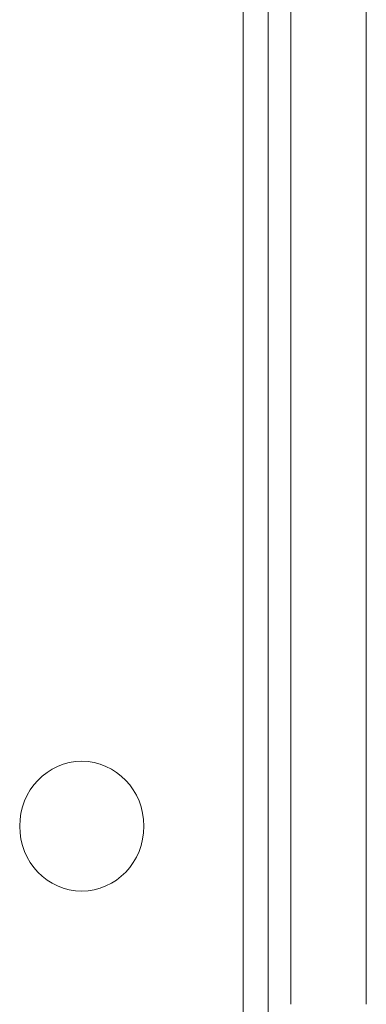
# Model space of a CAD drawing. Header units: millimetres. Extents: x -90830 to 24172, y -102460 to 73669.
# Tile 33 of 198: x -52530 to -52516, y 14500 to 14540. Entities that reach past the tile are written whole.
import ezdxf

# ---------------------------------------------------------------- set-up
doc = ezdxf.new("R2010")
doc.units = ezdxf.units.MM
doc.layers.add('at_Entity', color=253, linetype='Continuous', lineweight=9)

msp = doc.modelspace()

# ---------------------------------------------------------------- linework, layer by layer
at = {"layer": 'at_Entity'}
for p, q in [((-52520.885, 15938.759), (-52520.885, 14482.862)), ((-52519.854, 14598.284), (-52519.854, 14480.842)), ((-52518.906, 14499.575), (-52518.906, 14578.154)), ((-52515.78, 14499.575), (-52515.78, 14578.154))]:
    msp.add_line(p, q, dxfattribs=at)
msp.add_ellipse((-52527.589, 14506.97), major_axis=(0, -2.694), ratio=0.957153, dxfattribs=at)

doc.saveas('drawing.dxf')
